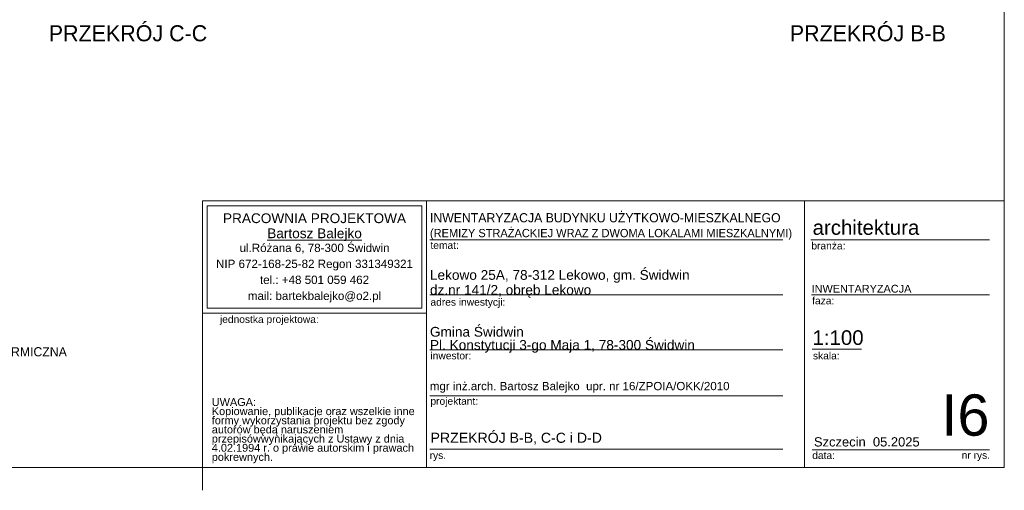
# Model space of a CAD drawing. Extents: x -686885 to -413214, y -23370 to 153194.
# Tile 3 of 145: x -667622 to -646135, y -23370 to -13107. Entities that reach past the tile are written whole.
import ezdxf

# ---------------------------------------------------------------- set-up
doc = ezdxf.new("R2010")
doc.units = 0
doc.header["$MEASUREMENT"] = 0
for name, color, linetype, lineweight in [('Arch opisy_Nr_Pióra__21', 7, 'Continuous', 9), ('ARCH TABELA_Nr_Pióra__1', 7, 'Continuous', 25), ('ARCH TABELA_Nr_Pióra__21', 7, 'Continuous', 9), ('ARCH TABELA_Nr_Pióra__7', 7, 'Continuous', 13), ('INWENT OPISY_Nr_Pióra__21', 7, 'Continuous', 9)]:
    doc.layers.add(name, color=color, linetype=linetype, lineweight=lineweight)
doc.styles.add('GENERATED_STYLE_5', font='txt')
doc.styles.add('GENERATED_STYLE_6', font='txt')
doc.styles.add('GENERATED_STYLE_7', font='arial.ttf')
doc.styles.add('GENERATED_STYLE_8', font='arial.ttf')
doc.styles.add('GENERATED_STYLE_9', font='arial.ttf')

msp = doc.modelspace()

# ---------------------------------------------------------------- linework, layer by layer
at = {"layer": 'ARCH TABELA_Nr_Pióra__21', "linetype": 'Continuous'}
for p, q in [((-646134.9, 5580.4), (-646134.9, -22869.6)), ((-663634.9, -22869.6), (-663634.9, -17058.4)), ((-663634.9, -17058.4), (-658741.2, -17058.4)), ((-663634.9, -19505.3), (-663634.9, -17058.4)), ((-663634.9, -17058.4), (-646134.9, -17058.4)), ((-663528.5, -17164.8), (-658847.6, -17164.8)), ((-663528.5, -19398.9), (-663528.5, -17164.8)), ((-658847.6, -19398.9), (-658847.6, -17164.8)), ((-658741.2, -17058.4), (-658741.2, -22869.6)), ((-658741.2, -19505.3), (-658741.2, -17058.4)), ((-650496.6, -17058.4), (-650496.6, -22869.6)), ((-646134.9, -17058.4), (-646134.9, -22869.6)), ((-658741.2, -22869.6), (-658741.2, -17458.4)), ((-658669, -17908.4), (-650969.2, -17908.4)), ((-650357.2, -17908.4), (-646457.9, -17908.4)), ((-658669, -19108.4), (-650969.2, -19108.4)), ((-650339.8, -19108.4), (-646457.9, -19108.4)), ((-663634.9, -19505.3), (-658741.2, -19505.3)), ((-663528.5, -19398.9), (-658847.6, -19398.9)), ((-658669, -20308.4), (-650969.2, -20308.4)), ((-650328, -20291.1), (-649248.4, -20291.1)), ((-658669, -21308.4), (-650969.2, -21308.4)), ((-658669, -22469.6), (-650969.2, -22469.6)), ((-650328, -22487.2), (-648046.2, -22487.2)), ((-648046.2, -22487.2), (-646457.9, -22487.2)), ((-646134.9, -22869.6), (-686884.9, -22869.6)), ((-663634.9, -23369.6), (-663634.9, -22869.6)), ((-663634.9, -22869.6), (-658741.2, -22869.6)), ((-646134.9, -22869.6), (-658741.2, -22869.6))]:
    msp.add_line(p, q, dxfattribs=at)

# ---------------------------------------------------------------- texts
at = {"layer": 'Arch opisy_Nr_Pióra__21', "linetype": 'Continuous', "char_height": 350, "attachment_point": 3, "style": 'GENERATED_STYLE_5'}
for s, insert in [('{PRZEKRÓJ C-C}', (-663529.6, -13227.2)), ('{PRZEKRÓJ B-B}', (-647409.7, -13227.2))]:
    msp.add_mtext(s, dxfattribs=dict(at, insert=insert))
at = {"layer": 'ARCH TABELA_Nr_Pióra__1', "linetype": 'Continuous', "insert": (-658669, -17903.7), "char_height": 200, "attachment_point": 7, "line_spacing_factor": 1.031617, "style": 'GENERATED_STYLE_6'}
msp.add_mtext('{\\pt22543.4;INWENTARYZACJA BUDYNKU UŻYTKOWO-MIESZKALNEGO\\P\\pt22543.4;\\H0.900000x;(REMIZY STRAŻACKIEJ WRAZ Z DWOMA LOKALAMI MIESZKALNYMI)}', dxfattribs=at)
at = {"layer": 'ARCH TABELA_Nr_Pióra__1', "linetype": 'Continuous', "insert": (-658655.2, -22114.3), "char_height": 220, "attachment_point": 1, "style": 'GENERATED_STYLE_9'}
msp.add_mtext('{PRZEKRÓJ B-B, C-C i D-D}', dxfattribs=at)
at = {"layer": 'ARCH TABELA_Nr_Pióra__21', "linetype": 'Continuous', "insert": (-658669, -20369.7), "char_height": 212.766, "attachment_point": 7, "line_spacing_factor": 0.807442, "style": 'GENERATED_STYLE_7'}
msp.add_mtext('{Gmina Świdwin\\PPl. Konstytucji 3-go Maja 1, 78-300 Świdwin}', dxfattribs=at)
at = {"layer": 'ARCH TABELA_Nr_Pióra__7', "linetype": 'Continuous', "char_height": 212.766}
for s, insert, attachment_point, line_spacing_factor, style in [('{PRACOWNIA PROJEKTOWA\\P\\LBartosz Balejko}', (-661188, -17329.8), 2, 0.926719, 'GENERATED_STYLE_8'), ('{Lekowo 25A, 78-312 Lekowo, gm. Świdwin\\Pdz.nr 141/2, obręb Lekowo}', (-658669, -19169.7), 7, 0.918867, 'GENERATED_STYLE_7')]:
    msp.add_mtext(s, dxfattribs=dict(at, insert=insert, attachment_point=attachment_point, line_spacing_factor=line_spacing_factor, style=style))
at = {"layer": 'ARCH TABELA_Nr_Pióra__7', "linetype": 'Continuous', "style": 'GENERATED_STYLE_7'}
for s, insert, char_height, attachment_point in [('{architektura}', (-650318.6, -17478.8), 319.16, 1), ('{temat:}', (-658658.3, -17944.9), 159.58, 1), ('{branża:}', (-650345.4, -17957.2), 159.58, 1), ('{INWENTARYZACJA}', (-650339.8, -18888.7), 170, 1), ('{adres inwestycji:}', (-658658.3, -19184.6), 159.58, 1), ('{faza:}', (-650328, -19153.5), 159.58, 1), ('{jednostka projektowa:}', (-663251.9, -19559.9), 159.58, 1), ('{1:100}', (-650320.7, -19879.9), 319.16, 1), ('{inwestor:}', (-658658.3, -20353.5), 159.58, 1), ('{skala:}', (-650310.3, -20355.4), 159.58, 1), ('{mgr inż.arch. Bartosz Balejko  upr. nr 16/ZPOIA/OKK/2010}', (-658671.2, -21006.6), 180, 1), ('{I6}', (-646457.9, -21278.6), 900, 3), ('{projektant:}', (-658658.3, -21344.9), 159.58, 1), ('{Szczecin  05.2025}', (-650289.3, -22212.3), 202.128, 1), ('{data:}', (-650326.6, -22526.8), 159.58, 1), ('{rys.}', (-658676.2, -22526.8), 159.58, 1), ('{nr rys.}', (-647065.8, -22523.7), 159.58, 1)]:
    msp.add_mtext(s, dxfattribs=dict(at, insert=insert, char_height=char_height, attachment_point=attachment_point))
for s, insert, char_height, width, attachment_point, line_spacing_factor in [('{ul.Różana 6, 78-300 Świdwin\\PNIP 672-168-25-82 Regon 331349321\\Ptel.: +48 501 059 462\\Pmail: bartekbalejko@o2.pl}', (-661188, -17991.7), 180.852, 4680.851, 2, 1.156383), ('{UWAGA:\\PKopiowanie, publikacje oraz wszelkie inne formy wykorzystania projektu bez zgody autorów będą naruszeniem przepisówwynikających z Ustawy z dnia 4.02.1994 r. o prawie autorskim i prawach pokrewnych.}', (-663429.7, -21359.9), 170.2128, 4483.408, 1, 0.703415)]:
    msp.add_mtext(s, dxfattribs=dict(at, insert=insert, char_height=char_height, width=width, attachment_point=attachment_point, line_spacing_factor=line_spacing_factor))
at = {"layer": 'INWENT OPISY_Nr_Pióra__21', "linetype": 'Continuous', "insert": (-671125.4, -20248.3), "char_height": 200, "attachment_point": 1, "style": 'GENERATED_STYLE_6'}
msp.add_mtext('{ISTNIEJĄCA IZOLACJA TERMICZNA}', dxfattribs=at)

doc.saveas('drawing.dxf')
